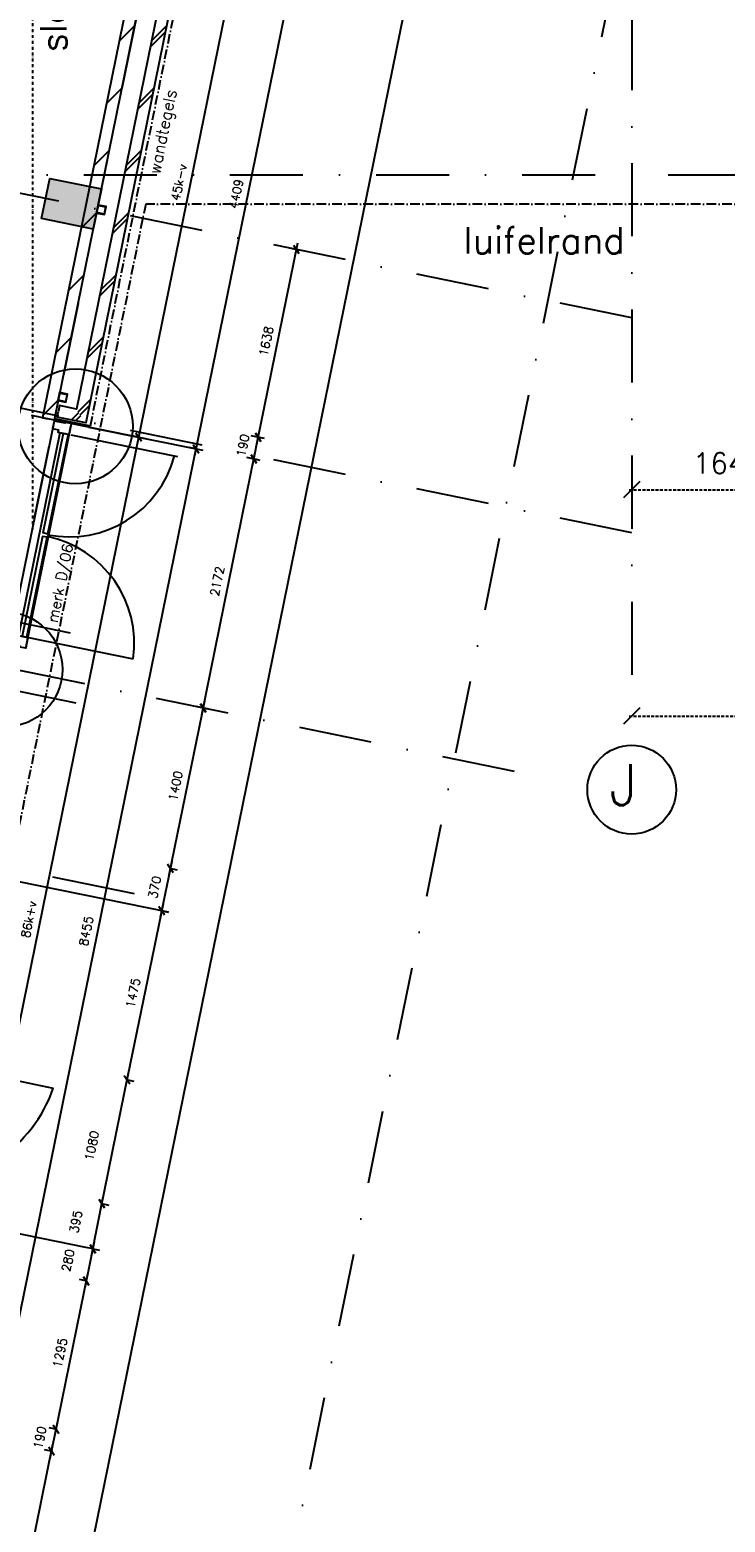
# Model space of a CAD drawing. Extents: x -33344 to 2055880, y -64816 to 121260.
# Tile 28 of 132: x 30235 to 36184, y 18275 to 31036. Entities that reach past the tile are written whole.
import ezdxf
from ezdxf.enums import TextEntityAlignment as Align

# ---------------------------------------------------------------- set-up
doc = ezdxf.new("R2010")
doc.units = 0
doc.header["$LTSCALE"] = 50
doc.header["$MEASUREMENT"] = 0
doc.header["$PDMODE"] = 3
doc.header["$PDSIZE"] = 0.1
for name, pattern in [('DASHDOT', [1, 0.5, -0.25, 0, -0.25]), ('DASHED', [0.75, 0.5, -0.25]), ('DD1', [2.66667, 1.66667, -0.5, 0, -0.5]), ('STRAM_0WT$1$DASHDOT', [25, 12.5, -6.25, 0, -6.25])]:
    doc.linetypes.add(name, pattern=pattern)
doc.layers.get('0').update_dxf_attribs({"linetype": 'CONTINUOUS'})
doc.layers.get('DEFPOINTS').update_dxf_attribs({"linetype": 'CONTINUOUS'})
for name, color, linetype in [('_BRANDCOMPART', 6, 'DASHDOT'), ('_DETAILNUMMERS', 4, 'CONTINUOUS'), ('_DETAILNUMMERSTEKST', 4, 'CONTINUOUS'), ('A--A21--_F123-', 9, 'CONTINUOUS'), ('A--A22--_F123-', 9, 'CONTINUOUS'), ('A--A28--_F-2--', 7, 'CONTINUOUS'), ('A--A28--_F12--', 7, 'CONTINUOUS'), ('A--L21--', 3, 'CONTINUOUS'), ('A--L21--_F-2--', 7, 'CONTINUOUS'), ('A--L21A2_ISOLATIE', 1, 'CONTINUOUS'), ('A--L22--_F-2--', 7, 'CONTINUOUS'), ('A--L28--', 7, 'CONTINUOUS'), ('A--L28--_F-2--', 7, 'CONTINUOUS'), ('A--L28--_F12--', 7, 'CONTINUOUS'), ('A--L31--', 2, 'CONTINUOUS'), ('A--L31--_F123-', 7, 'CONTINUOUS'), ('A--L32--', 7, 'CONTINUOUS'), ('A--L32--_F123-', 1, 'CONTINUOUS'), ('A--M$1A-_F123-', 1, 'CONTINUOUS'), ('A--T$1A-25_TEKST', 2, 'CONTINUOUS'), ('A--T$1A-_F123-_0_25MM', 2, 'CONTINUOUS'), ('NIEUWE_INDELING', 2, 'CONTINUOUS'), ('STRAM_0WT$0$A--L$7A-_STRA0', 1, 'STRAM_0WT$1$DASHDOT'), ('STRAM_0WT$0$A--L$7A1-_STR0', 1, 'CONTINUOUS'), ('STRAM_0WT$0$A--L$7A3-_STR0', 3, 'CONTINUOUS'), ('STRAM_0WT$1$A--M$1A-_F123-', 1, 'CONTINUOUS'), ('STRAM_0WT$1$A--T$7A8-_STRA', 8, 'STRAM_0WT$1$DASHDOT'), ('STRAMIEN', 1, 'DD1'), ('TEKSTKOZIJNMERK', 2, 'CONTINUOUS'), ('X--LR---_CP', 7, 'CONTINUOUS'), ('XREF', 7, 'CONTINUOUS')]:
    doc.layers.add(name, color=color, linetype=linetype)
doc.styles.add('ALFA-0_25', font='ROMANS')
doc.styles.add('B-01', font='SIMPLEX.SHX', dxfattribs={"width": 0.8, "height": 4.5})
doc.styles.add('STRAM_0WT$1$HIEMSTRA', font='romans.shx')
doc.dimstyles.new('STANDARD$0', dxfattribs={"dimscale": 30, "dimtxt": 2.5, "dimasz": 2, "dimexe": 2, "dimexo": 0, "dimgap": 2, "dimtad": 1, "dimdec": 0, "dimzin": 0, "dimtxsty": 'ALFA-0_25', "dimblk1": 'OBLIQUE', "dimblk2": 'OBLIQUE', "dimsah": 1, "dimcen": -3, "dimdle": 2, "dimclrd": 1, "dimclre": 1, "dimclrt": 2, "dimazin": 3, "dimtfac": 0.666667, "dimtofl": 0, "dimtmove": 0, "dimatfit": 3, "dimtvp": 0.833333, "dimtolj": 1, "dimtzin": 0})
doc.dimstyles.new('STRAM_0WT$0$STANDARD', dxfattribs={"dimscale": 70, "dimtxt": 2.5, "dimasz": 2, "dimexe": 0.3, "dimexo": 0.3, "dimgap": 2, "dimtad": 1, "dimdec": 0, "dimzin": 0, "dimtxsty": 'STRAM_0WT$1$HIEMSTRA', "dimblk1": 'STRAM_0WT$0$_OBLIQUE', "dimblk2": 'STRAM_0WT$0$_OBLIQUE', "dimsah": 1, "dimcen": -0.09, "dimdle": 0.3, "dimclrd": 1, "dimclre": 1, "dimclrt": 4, "dimazin": 3, "dimtfac": 1, "dimtdec": 4, "dimtix": 1, "dimtofl": 0, "dimtmove": 0, "dimatfit": 3, "dimtvp": 625, "dimtolj": 1, "dimtzin": 0})

# ---------------------------------------------------------------- blocks, each defined once
blk = doc.blocks.new('*U1417')
at = {"layer": 'A--A22--_F123-', "linetype": 'CONTINUOUS'}
h = blk.add_hatch(dxfattribs=at)
h.set_pattern_fill('ALFALINE', color=256, scale=300, style=0)
h.set_pattern_definition([(45, (-31529.6, -33287.87), (-212.132, 212.132), [])])
h.paths.add_polyline_path([(0, 0), (49, -10), (-1087, -5588), (-1136, -5578), (-1185, -5568), (-59, -39)])
at = {"layer": 'A--L22--_F-2--', "color": 3, "linetype": 'CONTINUOUS'}
for points in [[(-59, -39), (-59, -39), (-1185, -5568), (-1136, -5578)], [(49, -10), (49, -10), (-1087, -5588), (-1136, -5578)]]:
    blk.add_lwpolyline(points, dxfattribs=at)
blk = doc.blocks.new('KOLOM450X350')
at = {"layer": 'A--A28--_F12--', "color": 8}
for points in [[(-175, -225), (-175, 225), (175, 225)], [(-175, -225), (175, 225), (175, -225)]]:
    blk.add_solid(points, dxfattribs=at)
at = {"layer": 'A--L28--_F12--', "color": 3, "linetype": 'CONTINUOUS'}
blk.add_lwpolyline([(-175, -225), (-175, 225), (175, 225), (175, -225)], close=True, dxfattribs=at)
at = {"layer": 'X--LR---_CP'}
for p in [(-175, 0), (-175, 0), (175, 0)]:
    blk.add_point(p, dxfattribs=at)
blk = doc.blocks.new('STRAM_0WT$0$_OBLIQUE')
at = {"color": 0, "linetype": 'BYBLOCK'}
blk.add_line((-0.5, -0.5), (0.5, 0.5), dxfattribs=at)
blk = doc.blocks.new('*D1910')
at = {"color": 1, "linetype": 'BYBLOCK'}
blk.add_line((-40256, -6850), (-35914, -6850), dxfattribs=at)
at = {"layer": 'DEFPOINTS', "color": 0, "linetype": 'BYBLOCK'}
for p in [(-40235, -6850), (-35935, -6850), (-35935, -6850)]:
    blk.add_point(p, dxfattribs=at)
at = {"color": 1, "linetype": 'BYBLOCK', "xscale": 140, "yscale": 140, "zscale": 140, "rotation": 180}
blk.add_blockref('STRAM_0WT$0$_OBLIQUE', (-40235, -6850), dxfattribs=at)
at = {"color": 1, "linetype": 'BYBLOCK', "xscale": 140, "yscale": 140, "zscale": 140}
blk.add_blockref('STRAM_0WT$0$_OBLIQUE', (-35935, -6850), dxfattribs=at)
at = {"color": 4, "linetype": 'BYBLOCK', "insert": (-38085, -6622), "char_height": 175, "attachment_point": 5, "style": 'STRAM_0WT$1$HIEMSTRA'}
blk.add_mtext('\\A1;4300', dxfattribs=at)
blk = doc.blocks.new('*D1913')
at = {"color": 1, "linetype": 'BYBLOCK'}
blk.add_line((-40256, -5015), (-38569, -5015), dxfattribs=at)
at = {"layer": 'DEFPOINTS', "color": 0, "linetype": 'BYBLOCK'}
for p in [(-40235, -5015), (-38590, -5015), (-38590, -5015)]:
    blk.add_point(p, dxfattribs=at)
at = {"color": 1, "linetype": 'BYBLOCK', "xscale": 140, "yscale": 140, "zscale": 140, "rotation": 180}
blk.add_blockref('STRAM_0WT$0$_OBLIQUE', (-40235, -5015), dxfattribs=at)
at = {"color": 1, "linetype": 'BYBLOCK', "xscale": 140, "yscale": 140, "zscale": 140}
blk.add_blockref('STRAM_0WT$0$_OBLIQUE', (-38590, -5015), dxfattribs=at)
at = {"color": 4, "linetype": 'BYBLOCK', "insert": (-39412, -4787), "char_height": 175, "attachment_point": 5, "style": 'STRAM_0WT$1$HIEMSTRA'}
blk.add_mtext('\\A1;1645', dxfattribs=at)
blk = doc.blocks.new('DUBBELDEUR')
at = {"layer": 'A--L31--', "color": 2, "linetype": 'CONTINUOUS'}
for points in [[(0, 0), (0, -65), (51, -65), (51, -86), (150, -86), (150, -13), (150, 9), (135, 9), (96, 9), (96, 0)], [(0, -1943), (0, -1878), (51, -1878), (51, -1857), (150, -1857), (150, -1930), (150, -1952), (135, -1952), (96, -1952), (96, -1943)]]:
    blk.add_lwpolyline(points, close=True, dxfattribs=at)
at = {"layer": 'A--L31--_F123-', "color": 1, "linetype": 'CONTINUOUS'}
blk.add_line((150, -1952), (150, 9), dxfattribs=at)
at = {"layer": 'A--L32--_F123-', "color": 1}
blk.add_line((0, 0), (0, -1943), dxfattribs=at)
at = {"layer": 'A--L32--_F123-', "color": 1, "linetype": 'CONTINUOUS'}
for p, q in [((165, -86), (1095, -86)), ((139, -1857), (1069, -1857))]:
    blk.add_line(p, q, dxfattribs=at)
at = {"layer": 'A--L32--_F123-', "color": 2, "linetype": 'CONTINUOUS'}
for points in [[(99, -86), (139, -86), (139, -959), (99, -956), (99, -86)], [(99, -1857), (139, -1857), (139, -984), (99, -987), (99, -1857)]]:
    blk.add_lwpolyline(points, close=True, dxfattribs=at)
at = {"layer": 'A--L32--_F123-', "color": 1, "linetype": 'CONTINUOUS'}
for centre, start, end in [((139, -33), 270, 356.7341), ((139, -1910), 3.2659, 90)]:
    blk.add_arc(centre, 930, start, end, dxfattribs=at)
at = {"layer": 'A--M$1A-_F123-', "linetype": 'CONTINUOUS'}
blk.add_line((70, -1857), (70, -86), dxfattribs=at)
blk = doc.blocks.new('_OBLIQUE')
at = {"color": 0, "linetype": 'BYBLOCK'}
blk.add_line((-0.5, -0.5), (0.5, 0.5), dxfattribs=at)
blk = doc.blocks.new('*D879')
at = {"layer": 'A--M$1A-_F123-', "color": 1, "linetype": 'CONTINUOUS'}
for p, q in [((31449, 23925), (31350, 23445)), ((31429, 23868), (31496, 23854)), ((31354, 23505), (31421, 23491))]:
    blk.add_line(p, q, dxfattribs=at)
at = {"layer": 'DEFPOINTS', "color": 0, "linetype": 'CONTINUOUS'}
for p in [(31429, 23868), (31354, 23505), (31363, 23503)]:
    blk.add_point(p, dxfattribs=at)
at = {"layer": 'A--M$1A-_F123-', "color": 1, "linetype": 'CONTINUOUS', "xscale": 60, "yscale": 60, "zscale": 60}
for p, rotation in [((31437, 23866), 78.35405266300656), ((31363, 23503), 258.3540526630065)]:
    blk.add_blockref('_OBLIQUE', p, dxfattribs=dict(at, rotation=rotation))
at = {"layer": 'A--M$1A-_F123-', "color": 2, "linetype": 'CONTINUOUS', "insert": (31304, 23704), "char_height": 75, "attachment_point": 5, "rotation": 78.3541, "style": 'ALFA-0_25'}
blk.add_mtext('\\A1;370', dxfattribs=at)
blk = doc.blocks.new('*D880')
at = {"layer": 'A--M$1A-_F123-', "color": 1, "linetype": 'CONTINUOUS'}
for p, q in [((30786, 20671), (30706, 20279)), ((30780, 20611), (30715, 20624)), ((30725, 20337), (30659, 20350))]:
    blk.add_line(p, q, dxfattribs=at)
at = {"layer": 'DEFPOINTS', "color": 0, "linetype": 'CONTINUOUS'}
for p in [(30780, 20611), (30718, 20338), (30725, 20337)]:
    blk.add_point(p, dxfattribs=at)
at = {"layer": 'A--M$1A-_F123-', "color": 1, "linetype": 'CONTINUOUS', "xscale": 60, "yscale": 60, "zscale": 60}
for p, rotation in [((30774, 20612), 78.48629033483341), ((30718, 20338), 258.4862903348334)]:
    blk.add_blockref('_OBLIQUE', p, dxfattribs=dict(at, rotation=rotation))
at = {"layer": 'A--M$1A-_F123-', "color": 2, "linetype": 'CONTINUOUS', "insert": (30562, 20513), "char_height": 75, "attachment_point": 5, "rotation": 78.4863, "style": 'ALFA-0_25'}
blk.add_mtext('\\A1;280', dxfattribs=at)
blk = doc.blocks.new('DETAILNR')
at = {"layer": '_DETAILNUMMERS'}
blk.add_circle((33, -23), 491, dxfattribs=at)
at = {"layer": 'X--LR---_CP'}
blk.add_point((0, 0), dxfattribs=at)
at = {"layer": '_DETAILNUMMERSTEKST', "style": 'ALFA-0_25'}
blk.add_attdef('DETAILNR', text='', height=200, rotation=90, dxfattribs=at).set_placement((-618, 224), align=Align.RIGHT)
blk = doc.blocks.new('*D905')
at = {"layer": 'A--M$1A-_F123-', "color": 1, "linetype": 'CONTINUOUS'}
for p, q in [((29957, 19109), (31669, 27512)), ((31657, 27453), (31598, 27465)), ((29969, 19168), (29910, 19180))]:
    blk.add_line(p, q, dxfattribs=at)
at = {"layer": 'DEFPOINTS', "color": 0, "linetype": 'CONTINUOUS'}
for p in [(31657, 27453), (31657, 27453), (29969, 19168)]:
    blk.add_point(p, dxfattribs=at)
at = {"layer": 'A--M$1A-_F123-', "color": 1, "linetype": 'CONTINUOUS', "xscale": 60, "yscale": 60, "zscale": 60}
for p, rotation in [((31657, 27453), 78.48629033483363), ((29969, 19168), 258.4862903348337)]:
    blk.add_blockref('_OBLIQUE', p, dxfattribs=dict(at, rotation=rotation))
at = {"layer": 'A--M$1A-_F123-', "color": 2, "linetype": 'CONTINUOUS', "insert": (30717, 23330), "char_height": 75, "attachment_point": 5, "rotation": 78.4863, "style": 'ALFA-0_25'}
blk.add_mtext('\\A1;8455', dxfattribs=at)
blk = doc.blocks.new('*D906')
at = {"layer": 'A--M$1A-_F123-', "color": 1, "linetype": 'CONTINUOUS'}
for p, q in [((29467, 19209), (31179, 27611)), ((31167, 27553), (31108, 27564)), ((29479, 19268), (29420, 19280))]:
    blk.add_line(p, q, dxfattribs=at)
at = {"layer": 'DEFPOINTS', "color": 0, "linetype": 'CONTINUOUS'}
for p in [(31167, 27553), (31167, 27553), (29479, 19268)]:
    blk.add_point(p, dxfattribs=at)
at = {"layer": 'A--M$1A-_F123-', "color": 1, "linetype": 'CONTINUOUS', "xscale": 60, "yscale": 60, "zscale": 60}
for p, rotation in [((31167, 27553), 78.48629033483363), ((29479, 19268), 258.4862903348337)]:
    blk.add_blockref('_OBLIQUE', p, dxfattribs=dict(at, rotation=rotation))
at = {"layer": 'A--M$1A-_F123-', "color": 2, "linetype": 'CONTINUOUS', "insert": (30227, 23430), "char_height": 75, "attachment_point": 5, "rotation": 78.4863, "style": 'ALFA-0_25'}
blk.add_mtext('\\A1;86k+v', dxfattribs=at)
blk = doc.blocks.new('*D907')
at = {"layer": 'A--M$1A-_F123-', "color": 1, "linetype": 'CONTINUOUS'}
for p, q in [((31616, 31960), (32596, 31761)), ((32549, 31832), (31645, 27394)), ((30736, 27640), (31716, 27441))]:
    blk.add_line(p, q, dxfattribs=at)
at = {"layer": 'DEFPOINTS', "color": 0, "linetype": 'CONTINUOUS'}
for p in [(31616, 31960), (30736, 27640), (31657, 27453)]:
    blk.add_point(p, dxfattribs=at)
at = {"layer": 'A--M$1A-_F123-', "color": 1, "linetype": 'CONTINUOUS', "xscale": 60, "yscale": 60, "zscale": 60}
for p, rotation in [((32537, 31773), 78.486290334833), ((31657, 27453), 258.486290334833)]:
    blk.add_blockref('_OBLIQUE', p, dxfattribs=dict(at, rotation=rotation))
at = {"layer": 'A--M$1A-_F123-', "color": 2, "linetype": 'CONTINUOUS', "insert": (32001, 29632), "char_height": 75, "attachment_point": 5, "rotation": 78.4863, "style": 'ALFA-0_25'}
blk.add_mtext('\\A1;4409', dxfattribs=at)
blk = doc.blocks.new('*D908')
at = {"layer": 'A--M$1A-_F123-', "color": 1, "linetype": 'CONTINUOUS'}
for p, q in [((31126, 32060), (32106, 31861)), ((32059, 31932), (31155, 27494)), ((30246, 27740), (31226, 27541))]:
    blk.add_line(p, q, dxfattribs=at)
at = {"layer": 'DEFPOINTS', "color": 0, "linetype": 'CONTINUOUS'}
for p in [(31126, 32060), (30246, 27740), (31167, 27553)]:
    blk.add_point(p, dxfattribs=at)
at = {"layer": 'A--M$1A-_F123-', "color": 1, "linetype": 'CONTINUOUS', "xscale": 60, "yscale": 60, "zscale": 60}
for p, rotation in [((32047, 31873), 78.486290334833), ((31167, 27553), 258.486290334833)]:
    blk.add_blockref('_OBLIQUE', p, dxfattribs=dict(at, rotation=rotation))
at = {"layer": 'A--M$1A-_F123-', "color": 2, "linetype": 'CONTINUOUS', "insert": (31511, 29732), "char_height": 75, "attachment_point": 5, "rotation": 78.4863, "style": 'ALFA-0_25'}
blk.add_mtext('\\A1;45k-v', dxfattribs=at)
blk = doc.blocks.new('*D909')
at = {"layer": 'A--M$1A-_F123-', "color": 1, "linetype": 'CONTINUOUS'}
for p, q in [((27409, 1589), (33529, 31632)), ((33517, 31573), (33575, 31561)), ((27421, 1648), (27480, 1636))]:
    blk.add_line(p, q, dxfattribs=at)
at = {"layer": 'DEFPOINTS', "color": 0, "linetype": 'CONTINUOUS'}
for p in [(33517, 31573), (33517, 31573), (27421, 1648)]:
    blk.add_point(p, dxfattribs=at)
at = {"layer": 'A--M$1A-_F123-', "color": 1, "linetype": 'CONTINUOUS', "xscale": 60, "yscale": 60, "zscale": 60}
for p, rotation in [((33517, 31573), 78.48629033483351), ((27421, 1648), 258.4862903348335)]:
    blk.add_blockref('_OBLIQUE', p, dxfattribs=dict(at, rotation=rotation))
at = {"layer": 'A--M$1A-_F123-', "color": 2, "linetype": 'CONTINUOUS', "insert": (30373, 16630), "char_height": 75, "attachment_point": 5, "rotation": 78.4863, "style": 'ALFA-0_25'}
blk.add_mtext('\\A1;30540', dxfattribs=at)
blk = doc.blocks.new('*D935')
at = {"layer": 'A--M$1A-_F123-', "color": 1, "linetype": 'CONTINUOUS'}
for p, q in [((30762, 20553), (30864, 21058)), ((30852, 20999), (30911, 20987)), ((30774, 20612), (30832, 20600))]:
    blk.add_line(p, q, dxfattribs=at)
at = {"layer": 'DEFPOINTS', "color": 0, "linetype": 'CONTINUOUS'}
for p in [(30852, 20999), (30852, 20999), (30774, 20612)]:
    blk.add_point(p, dxfattribs=at)
at = {"layer": 'A--M$1A-_F123-', "color": 1, "linetype": 'CONTINUOUS', "xscale": 60, "yscale": 60, "zscale": 60}
for p, rotation in [((30852, 20999), 78.48629033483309), ((30774, 20612), 258.4862903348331)]:
    blk.add_blockref('_OBLIQUE', p, dxfattribs=dict(at, rotation=rotation))
at = {"layer": 'A--M$1A-_F123-', "color": 2, "linetype": 'CONTINUOUS', "insert": (30629, 20844), "char_height": 75, "attachment_point": 5, "rotation": 78.4863, "style": 'ALFA-0_25'}
blk.add_mtext('\\A1;395', dxfattribs=at)
blk = doc.blocks.new('*U1137')
at = {"layer": 'A--A21--_F123-', "linetype": 'CONTINUOUS'}
h = blk.add_hatch(dxfattribs=at)
h.set_pattern_fill('ALFABKST', color=256, scale=212, style=0)
h.set_pattern_definition([(45, (-31539.13, -31874), (-212, 212), []), (45, (-31496.73, -31874), (-212, 212), [])])
h.paths.add_polyline_path([(0, 0), (49, -10), (-826, -4304), (-865, -4246), (-904, -4187), (-49, 10)])
at = {"layer": 'A--L21--_F-2--', "color": 3, "linetype": 'CONTINUOUS'}
for points in [[(0, 0), (-49, 10), (-904, -4187), (-904, -4187)], [(0, 0), (49, -10), (-826, -4304), (-826, -4304)]]:
    blk.add_lwpolyline(points, dxfattribs=at)
blk = doc.blocks.new('*U1136')
at = {"layer": 'A--A21--_F123-', "linetype": 'CONTINUOUS'}
h = blk.add_hatch(dxfattribs=at)
h.set_pattern_fill('ALFABKST', color=256, scale=212, style=0)
h.set_pattern_definition([(45, (-30674.3, -27628.47), (-212, 212), []), (45, (-30631.9, -27628.47), (-212, 212), [])])
h.paths.add_polyline_path([(0, 0), (39, -59), (-204, -9), (-194, 40), (-184, 89), (-39, 59)])
at = {"layer": 'A--L21--_F-2--', "color": 3, "linetype": 'CONTINUOUS'}
for points in [[(39, -59), (39, -59), (-204, -9), (-194, 40)], [(-39, 59), (-39, 59), (-184, 89), (-194, 40)]]:
    blk.add_lwpolyline(points, dxfattribs=at)
blk = doc.blocks.new('Q020607-')
at = {"layer": 'A--A28--_F-2--', "color": 3}
for points in [[(-31, 31), (-35, -35), (-35, 35)], [(-31, 31), (-35, 35), (35, 35)], [(-31, 31), (-31, -31), (-35, -35)], [(35, 35), (31, 31), (-31, 31)], [(35, 35), (35, -35), (31, 31)], [(35, -35), (31, -31), (31, 31)], [(35, -35), (-35, -35), (-31, -31)], [(35, -35), (-31, -31), (31, -31)]]:
    blk.add_solid(points, dxfattribs=at)
at = {"layer": 'A--L28--_F-2--', "color": 3, "linetype": 'CONTINUOUS'}
blk.add_lwpolyline([(-35, -35), (-31, -31), (-31, 31), (31, 31), (31, -31), (-31, -31), (-35, -35), (35, -35), (35, 35), (-35, 35)], close=True, dxfattribs=at)
at = {"layer": 'X--LR---_CP', "color": 4, "linetype": 'CONTINUOUS'}
for p in [(-35, 0), (0, 0), (35, 0)]:
    blk.add_point(p, dxfattribs=at)
blk = doc.blocks.new('*D1024')
at = {"layer": 'A--M$1A-_F123-', "color": 1, "linetype": 'CONTINUOUS'}
for p, q in [((30470, 19067), (30400, 19081)), ((30409, 18823), (30471, 19128)), ((30433, 18880), (30362, 18894))]:
    blk.add_line(p, q, dxfattribs=at)
at = {"layer": 'DEFPOINTS', "color": 0, "linetype": 'CONTINUOUS'}
for p in [(30459, 19069), (30470, 19067), (30433, 18880)]:
    blk.add_point(p, dxfattribs=at)
at = {"layer": 'A--M$1A-_F123-', "color": 1, "linetype": 'CONTINUOUS', "xscale": 60, "yscale": 60, "zscale": 60}
for p, rotation in [((30459, 19069), 78.54214544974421), ((30421, 18882), 258.5421454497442)]:
    blk.add_blockref('_OBLIQUE', p, dxfattribs=dict(at, rotation=rotation))
at = {"layer": 'A--M$1A-_F123-', "color": 2, "linetype": 'CONTINUOUS', "insert": (30322, 18999), "char_height": 75, "attachment_point": 5, "rotation": 78.5421, "style": 'ALFA-0_25'}
blk.add_mtext('\\A1;190', dxfattribs=at)
blk = doc.blocks.new('*D1025')
at = {"layer": 'A--M$1A-_F123-', "color": 1, "linetype": 'CONTINUOUS'}
for p, q in [((30017, 16898), (30433, 18941)), ((30433, 18880), (30362, 18894)), ((30041, 16954), (29970, 16969))]:
    blk.add_line(p, q, dxfattribs=at)
at = {"layer": 'DEFPOINTS', "color": 0, "linetype": 'CONTINUOUS'}
for p in [(30421, 18882), (30433, 18880), (30041, 16954)]:
    blk.add_point(p, dxfattribs=at)
at = {"layer": 'A--M$1A-_F123-', "color": 1, "linetype": 'CONTINUOUS', "xscale": 60, "yscale": 60, "zscale": 60}
for p, rotation in [((30421, 18882), 78.49170418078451), ((30029, 16957), 258.4917041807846)]:
    blk.add_blockref('_OBLIQUE', p, dxfattribs=dict(at, rotation=rotation))
at = {"layer": 'A--M$1A-_F123-', "color": 2, "linetype": 'CONTINUOUS', "insert": (30112, 17972), "char_height": 75, "attachment_point": 5, "rotation": 78.4917, "style": 'ALFA-0_25'}
blk.add_mtext('\\A1;1967', dxfattribs=at)
blk = doc.blocks.new('*D1026')
at = {"layer": 'A--M$1A-_F123-', "color": 1, "linetype": 'CONTINUOUS'}
for p, q in [((30730, 20397), (30447, 19010)), ((30718, 20338), (30659, 20350)), ((30459, 19069), (30400, 19081))]:
    blk.add_line(p, q, dxfattribs=at)
at = {"layer": 'DEFPOINTS', "color": 0, "linetype": 'CONTINUOUS'}
for p in [(30718, 20338), (30459, 19069), (30459, 19069)]:
    blk.add_point(p, dxfattribs=at)
at = {"layer": 'A--M$1A-_F123-', "color": 1, "linetype": 'CONTINUOUS', "xscale": 60, "yscale": 60, "zscale": 60}
for p, rotation in [((30718, 20338), 78.47084202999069), ((30459, 19069), 258.4708420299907)]:
    blk.add_blockref('_OBLIQUE', p, dxfattribs=dict(at, rotation=rotation))
at = {"layer": 'A--M$1A-_F123-', "color": 2, "linetype": 'CONTINUOUS', "insert": (30493, 19723), "char_height": 75, "attachment_point": 5, "rotation": 78.4708, "style": 'ALFA-0_25'}
blk.add_mtext('\\A1;1295', dxfattribs=at)
blk = doc.blocks.new('*D1027')
at = {"layer": 'A--M$1A-_F123-', "color": 1, "linetype": 'CONTINUOUS'}
for p, q in [((30840, 20940), (31079, 22116)), ((31067, 22057), (31126, 22045)), ((30852, 20999), (30911, 20987))]:
    blk.add_line(p, q, dxfattribs=at)
at = {"layer": 'DEFPOINTS', "color": 0, "linetype": 'CONTINUOUS'}
for p in [(31067, 22057), (31067, 22057), (30852, 20999)]:
    blk.add_point(p, dxfattribs=at)
at = {"layer": 'A--M$1A-_F123-', "color": 1, "linetype": 'CONTINUOUS', "xscale": 60, "yscale": 60, "zscale": 60}
for p, rotation in [((31067, 22057), 78.53165899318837), ((30852, 20999), 258.5316589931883)]:
    blk.add_blockref('_OBLIQUE', p, dxfattribs=dict(at, rotation=rotation))
at = {"layer": 'A--M$1A-_F123-', "color": 2, "linetype": 'CONTINUOUS', "insert": (30766, 21494), "char_height": 75, "attachment_point": 5, "rotation": 78.5317, "style": 'ALFA-0_25'}
blk.add_mtext('\\A1;1080', dxfattribs=at)
blk = doc.blocks.new('*D1028')
at = {"layer": 'A--M$1A-_F123-', "color": 1, "linetype": 'CONTINUOUS'}
for p, q in [((31375, 23562), (31055, 22000)), ((31354, 23505), (31421, 23491)), ((31059, 22060), (31126, 22046))]:
    blk.add_line(p, q, dxfattribs=at)
at = {"layer": 'DEFPOINTS', "color": 0, "linetype": 'CONTINUOUS'}
for p in [(31354, 23505), (31059, 22060), (31067, 22058)]:
    blk.add_point(p, dxfattribs=at)
at = {"layer": 'A--M$1A-_F123-', "color": 1, "linetype": 'CONTINUOUS', "xscale": 60, "yscale": 60, "zscale": 60}
for p, rotation in [((31363, 23503), 78.45118511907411), ((31067, 22058), 258.4511851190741)]:
    blk.add_blockref('_OBLIQUE', p, dxfattribs=dict(at, rotation=rotation))
at = {"layer": 'A--M$1A-_F123-', "color": 2, "linetype": 'CONTINUOUS', "insert": (31119, 22800), "char_height": 75, "attachment_point": 5, "rotation": 78.4512, "style": 'ALFA-0_25'}
blk.add_mtext('\\A1;1475', dxfattribs=at)
blk = doc.blocks.new('*D1029')
at = {"layer": 'A--M$1A-_F123-', "color": 1, "linetype": 'CONTINUOUS'}
for p, q in [((31730, 25297), (31425, 23807)), ((31709, 25239), (31776, 25226)), ((31429, 23868), (31496, 23854))]:
    blk.add_line(p, q, dxfattribs=at)
at = {"layer": 'DEFPOINTS', "color": 0, "linetype": 'CONTINUOUS'}
for p in [(31709, 25239), (31429, 23868), (31437, 23866)]:
    blk.add_point(p, dxfattribs=at)
at = {"layer": 'A--M$1A-_F123-', "color": 1, "linetype": 'CONTINUOUS', "xscale": 60, "yscale": 60, "zscale": 60}
for p, rotation in [((31718, 25238), 78.45131475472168), ((31437, 23866), 258.4513147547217)]:
    blk.add_blockref('_OBLIQUE', p, dxfattribs=dict(at, rotation=rotation))
at = {"layer": 'A--M$1A-_F123-', "color": 2, "linetype": 'CONTINUOUS', "insert": (31482, 24571), "char_height": 75, "attachment_point": 5, "rotation": 78.4513, "style": 'ALFA-0_25'}
blk.add_mtext('\\A1;1400', dxfattribs=at)
blk = doc.blocks.new('*D1030')
at = {"layer": 'A--M$1A-_F123-', "color": 1, "linetype": 'CONTINUOUS'}
for p, q in [((32139, 27307), (32201, 27611)), ((32243, 27541), (32130, 27564)), ((32205, 27355), (32092, 27378))]:
    blk.add_line(p, q, dxfattribs=at)
at = {"layer": 'DEFPOINTS', "color": 0, "linetype": 'CONTINUOUS'}
for p in [(32189, 27552), (32243, 27541), (32205, 27355)]:
    blk.add_point(p, dxfattribs=at)
at = {"layer": 'A--M$1A-_F123-', "color": 1, "linetype": 'CONTINUOUS', "xscale": 60, "yscale": 60, "zscale": 60}
for p, rotation in [((32189, 27552), 78.48629033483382), ((32151, 27366), 258.4862903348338)]:
    blk.add_blockref('_OBLIQUE', p, dxfattribs=dict(at, rotation=rotation))
at = {"layer": 'A--M$1A-_F123-', "color": 2, "linetype": 'CONTINUOUS', "insert": (32059, 27483), "char_height": 75, "attachment_point": 5, "rotation": 78.4863, "style": 'ALFA-0_25'}
blk.add_mtext('\\A1;190', dxfattribs=at)
blk = doc.blocks.new('*D1031')
at = {"layer": 'A--M$1A-_F123-', "color": 1, "linetype": 'CONTINUOUS'}
for p, q in [((31706, 25179), (32163, 27425)), ((32188, 27359), (32092, 27378)), ((31754, 25230), (31659, 25250))]:
    blk.add_line(p, q, dxfattribs=at)
at = {"layer": 'DEFPOINTS', "color": 0, "linetype": 'CONTINUOUS'}
for p in [(32151, 27366), (32188, 27359), (31754, 25230)]:
    blk.add_point(p, dxfattribs=at)
at = {"layer": 'A--M$1A-_F123-', "color": 1, "linetype": 'CONTINUOUS', "xscale": 60, "yscale": 60, "zscale": 60}
for p, rotation in [((32151, 27366), 78.48629033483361), ((31718, 25238), 258.4862903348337)]:
    blk.add_blockref('_OBLIQUE', p, dxfattribs=dict(at, rotation=rotation))
at = {"layer": 'A--M$1A-_F123-', "color": 2, "linetype": 'CONTINUOUS', "insert": (31839, 26321), "char_height": 75, "attachment_point": 5, "rotation": 78.4863, "style": 'ALFA-0_25'}
blk.add_mtext('\\A1;2172', dxfattribs=at)
blk = doc.blocks.new('*D1032')
at = {"layer": 'A--M$1A-_F123-', "color": 1, "linetype": 'CONTINUOUS'}
for p, q in [((32177, 27493), (32528, 29216)), ((32552, 29150), (32457, 29169)), ((32226, 27545), (32130, 27564))]:
    blk.add_line(p, q, dxfattribs=at)
at = {"layer": 'DEFPOINTS', "color": 0, "linetype": 'CONTINUOUS'}
for p in [(32516, 29157), (32552, 29150), (32226, 27545)]:
    blk.add_point(p, dxfattribs=at)
at = {"layer": 'A--M$1A-_F123-', "color": 1, "linetype": 'CONTINUOUS', "xscale": 60, "yscale": 60, "zscale": 60}
for p, rotation in [((32516, 29157), 78.48629033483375), ((32189, 27552), 258.4862903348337)]:
    blk.add_blockref('_OBLIQUE', p, dxfattribs=dict(at, rotation=rotation))
at = {"layer": 'A--M$1A-_F123-', "color": 2, "linetype": 'CONTINUOUS', "insert": (32257, 28374), "char_height": 75, "attachment_point": 5, "rotation": 78.4863, "style": 'ALFA-0_25'}
blk.add_mtext('\\A1;1638', dxfattribs=at)
blk = doc.blocks.new('STRAM_0WT')
at = {"layer": 'STRAM_0WT$0$A--L$7A-_STRA0'}
for p, q in [((-40234.938, -3673.931), (-64049.215, 1177.073)), ((-40234.938, -5510.896), (-64408.499, -586.705)), ((-45035.721, -6369.935), (-64767.784, -2350.484))]:
    blk.add_line(p, q, dxfattribs=at)
at = {"layer": 'STRAM_0WT$0$A--L$7A1-_STR0'}
blk.add_circle((-40234.938, -7708.119), 379.497, dxfattribs=at)
at = {"layer": 'STRAM_0WT$1$A--T$7A8-_STRA', "color": 8}
for p, q in [((-40234.938, 11400), (-40234.938, -7328.621)), ((-43474.365, 3799.966), (-52138.464, -38733.347)), ((-39621.489, 3015.129), (-48281.544, -39498.332)), ((-66174.285, -2450), (-500, -2450)), ((-41238.067, -7551.737), (-64929.938, -2725.667))]:
    blk.add_line(p, q, dxfattribs=at)
at = {"layer": 'STRAM_0WT$0$A--L$7A3-_STR0', "style": 'STRAM_0WT$1$HIEMSTRA'}
blk.add_text('J', height=350, dxfattribs=at).set_placement((-40426.686, -7841.321))
at = {"layer": 'STRAM_0WT$1$A--M$1A-_F123-'}
for base, p1, p2, picture, middle, set_off in [((-38589.938, -5143.534), (-40234.938, -5143.534), (-38589.938, -5143.534), '*D1913', (-39412.438, -4916.034), (0, -128.751)), ((-35934.938, -7078.621), (-40234.938, -7078.621), (-35934.938, -7078.621), '*D1910', (-38084.938, -6851.121), (0, -229.069))]:
    dim = blk.add_linear_dim(base=base, p1=p1, p2=p2, dimstyle='STRAM_0WT$0$STANDARD', dxfattribs=at)
    dim.commit()
    dim.dimension.update_dxf_attribs({"geometry": picture, "text_midpoint": middle, "insert": set_off})

msp = doc.modelspace()

# ---------------------------------------------------------------- linework, layer by layer
at = {"color": 4, "linetype": 'CONTINUOUS'}
msp.add_line((24810.7, 26466.1), (30630.2, 25280.6), dxfattribs=at).dxf.unprotected_set("ltscale", 0)
at = {"layer": '_BRANDCOMPART', "ltscale": 30}
msp.add_lwpolyline([(22385.7, 31507.4), (27208.8, 30535.2), (26018, 24689.4), (31127.9, 23651.8), (31127.9, 23651.8)], dxfattribs=at)
at = {"layer": 'A--L31--', "color": 4, "linetype": 'DD1'}
msp.add_line((30753.7, 27650.7), (32424.4, 35875.9), dxfattribs=at)
at = {"layer": 'A--L31--', "linetype": 'DD1'}
for p, q in [((31226.8, 29546.9), (29146.7, 19335.7)), ((39309.5, 29546.9), (31226.8, 29546.9))]:
    msp.add_line(p, q, dxfattribs=at)
at = {"layer": 'A--L31--', "linetype": 'CONTINUOUS'}
msp.add_line((30445.1, 27713.6), (30753.7, 27650.7), dxfattribs=at)
at = {"layer": 'A--L32--', "color": 1}
for p, q in [((31421.4, 23491.4), (29664.1, 23849.4)), ((30714.8, 20624.1), (29075.1, 20958.1))]:
    msp.add_line(p, q, dxfattribs=at)
at = {"layer": 'A--L32--', "color": 1, "linetype": 'CONTINUOUS'}
msp.add_line((29432.1, 22199), (30435.9, 21986.1), dxfattribs=at)
msp.add_arc((29309.4, 22374.1), 1191.5, 266.36203, 340.99929, dxfattribs=at)
at = {"layer": 'STRAMIEN', "color": 4, "linetype": 'DASHDOT'}
msp.add_line((30259.5, 33446.9), (30259.5, 26764.7), dxfattribs=at)

# ---------------------------------------------------------------- block references
for rotation in [78.48629033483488, 78.486290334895]:
    msp.add_blockref('KOLOM450X350', (30591.8, 29549.2), dxfattribs=dict(rotation=rotation))
at = {"layer": 'A--L21--', "linetype": 'CONTINUOUS'}
for name, p in [('*U1417', (31529.6, 33287.9)), ('*U1137', (31539.1, 31980)), ('*U1136', (30674.3, 27734.5))]:
    msp.add_blockref(name, p, dxfattribs=at)
at = {"layer": 'A--L21A2_ISOLATIE', "linetype": 'CONTINUOUS', "ltscale": 10, "rotation": 359.4938626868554}
msp.add_blockref('DETAILNR', (30591.8, 27669.6), dxfattribs=at).add_auto_attribs({'DETAILNR': 'hD01b'})
at = {"layer": 'A--L21A2_ISOLATIE', "linetype": 'CONTINUOUS', "ltscale": 10}
ref = msp.add_blockref('DETAILNR', (29990.8, 25590.2), dxfattribs=dict(at, rotation=359.4938626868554))
ref.add_attrib('DETAILNR', 'hD05', dxfattribs={"layer": '_DETAILNUMMERSTEKST', "height": 200, "rotation": 89.49386, "style": 'ALFA-0_25'}).set_placement((29374.5, 25296.5), align=Align.RIGHT)
at = {"layer": 'A--L28--', "rotation": 258.486290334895}
for p in [(30846.5, 29497.3), (30517.3, 27892.7)]:
    msp.add_blockref('Q020607-', p, dxfattribs=at)
at = {"layer": 'NIEUWE_INDELING', "rotation": 348.486290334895}
msp.add_blockref('DUBBELDEUR', (30443, 27690.7), dxfattribs=at)
at = {"layer": 'XREF', "linetype": 'DASHED', "ltscale": 20}
msp.add_blockref('STRAM_0WT', (75619.4, 32246.9), dxfattribs=at)

# ---------------------------------------------------------------- texts
at = {"layer": 'A--T$1A-25_TEKST', "style": 'B-01'}
msp.add_text('wandtegels', height=100, rotation=78.47958, dxfattribs=at).set_placement((31346.4, 29796.9))
at = {"layer": 'A--T$1A-_F123-_0_25MM', "color": 3, "style": 'ALFA-0_25'}
msp.add_text('slooplijn', height=225, rotation=90, dxfattribs=at).set_placement((30550.2, 30845.6))
msp.add_text('slooplijn', height=225, rotation=90, dxfattribs=at).set_placement((30550.2, 30845.6))
msp.add_text('luifelrand', height=225, dxfattribs=at).set_placement((33945.1, 29122.9))
at = {"layer": 'TEKSTKOZIJNMERK', "style": 'B-01'}
msp.add_text('merk D/06', height=90, rotation=78.48629, dxfattribs=at).set_placement((30470.7, 25962.1, -1))

# ---------------------------------------------------------------- dimensions: what is measured, and where the dimension line sits
at = {"layer": 'A--M$1A-_F123-', "linetype": 'CONTINUOUS'}
for p1, p2, distance, text, picture, middle in [((31126.4, 32060.3), (30246.4, 27740), 939.3, '45k-v', '*D908', (31511.3, 29732.1)), ((29479.2, 19267.9), (31166.8, 27552.5), 0, '86k+v', '*D906', (30227.5, 23429.7))]:
    dim = msp.add_aligned_dim(p1=p1, p2=p2, distance=distance, text=text, dimstyle='STANDARD$0', dxfattribs=at)
    dim.commit()
    dim.dimension.update_dxf_attribs({"geometry": picture, "text_midpoint": middle})
for p1, p2, distance, picture, middle in [((31616.4, 31960.5), (30736.3, 27640.2), 939.3, '*D907', (32001.2, 29632.3)), ((27420.9, 1648.3), (33516.7, 31573.4), 0, '*D909', (30373.2, 16630.3)), ((32225.5, 27544.8), (32552.5, 29149.8), 37.3, '*D1032', (32257, 28374.2)), ((29969.2, 19168.1), (31656.7, 27452.7), 0, '*D905', (30717.4, 23329.9)), ((31754.1, 25230.4), (32187.6, 27358.7), 37.3, '*D1031', (31838.8, 26321.4)), ((31709.1, 25239.5), (31428.8, 23867.8), 8.6, '*D1029', (31481.9, 24571.4)), ((31428.8, 23867.8), (31354.1, 23505.1), 8.6, '*D879', (31304.4, 23704.4)), ((31354.1, 23505.1), (31058.8, 22060.1), 8.7, '*D1028', (31119.4, 22800.4)), ((30780.3, 20610.7), (30724.5, 20336.8), -6.9, '*D880', (30561.9, 20512.6)), ((30717.8, 20338.2), (30458.8, 19068.9), 0, '*D1026', (30492.8, 19723))]:
    dim = msp.add_aligned_dim(p1=p1, p2=p2, distance=distance, dimstyle='STANDARD$0', dxfattribs=at)
    dim.commit()
    dim.dimension.update_dxf_attribs({"geometry": picture, "text_midpoint": middle})
for base, p1, p2, angle, picture, middle in [((32189, 27552.2), (32205.2, 27355), (32243.2, 27541.2), 78.48629, '*D1030', (32059, 27483)), ((31067.1, 22057.4), (30852.4, 20999.1), (31067.1, 22057.4), 78.53166, '*D1027', (30765.8, 21493.8)), ((30852.4, 20999.1), (30773.6, 20612.1), (30852.4, 20999.1), 78.48629, '*D935', (30629.3, 20843.5)), ((30458.8, 19068.9), (30432.5, 18879.9), (30470.3, 19066.5), 78.54215, '*D1024', (30322.5, 18998.6))]:
    dim = msp.add_linear_dim(base=base, p1=p1, p2=p2, angle=angle, dimstyle='STANDARD$0', dxfattribs=at)
    dim.commit()
    dim.dimension.update_dxf_attribs({"geometry": picture, "text_midpoint": middle, "dimtype": 161})
dim = msp.add_linear_dim(base=(30421, 18882.2), p1=(30040.6, 16954.3), p2=(30432.7, 18879.8), angle=78.4917, text='1967', dimstyle='STANDARD$0', dxfattribs=at)
dim.commit()
dim.dimension.update_dxf_attribs({"geometry": '*D1025', "text_midpoint": (30111.7, 17971.9), "dimtype": 161})

doc.saveas('drawing.dxf')
